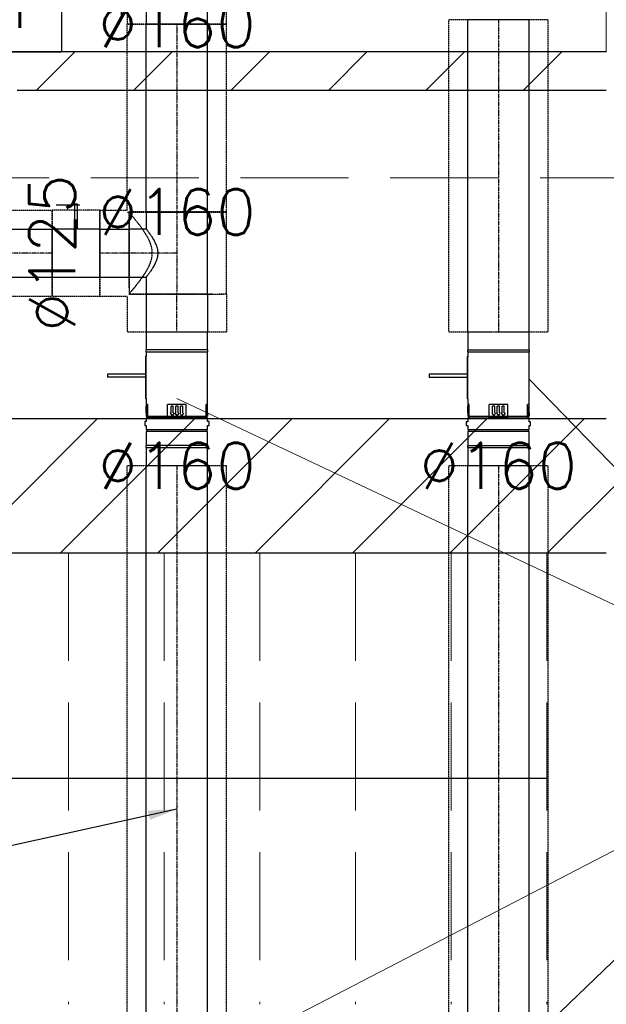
# Model space of a CAD drawing. Header units: millimetres. Extents: x -40063 to 512011, y 350190 to 687060.
# Tile 179 of 256: x 160849 to 162382, y 622747 to 625321. Entities that reach past the tile are written whole.
import ezdxf

# ---------------------------------------------------------------- set-up
doc = ezdxf.new("R2010")
doc.units = ezdxf.units.MM
for name, pattern in [('DASHDOT', [1, 0.5, -0.25, 0, -0.25]), ('DASHED', [0.75, 0.5, -0.25]), ('Krawędzie ukryte', [391.222223, 282.222223, -109])]:
    doc.linetypes.add(name, pattern=pattern)
doc.layers.get('0').update_dxf_attribs({"color": 8})
for name, color, linetype in [('2D - Ogólne', 8, 'Continuous'), ('Elementy Modelu - Strefy', 8, 'Continuous'), ('FLUID-N2', 7, 'Continuous'), ('FLUID-N2-120-DIM', 7, 'Continuous'), ('FLUID-N2-INS', 7, 'Continuous'), ('FLUID-N2-SYM', 7, 'Continuous'), ('FLUID-W2', 7, 'Continuous'), ('FLUID-W2-120-DIM', 7, 'Continuous'), ('FLUID-W2-120-INF', 7, 'Continuous'), ('FLUID-W2-INS', 7, 'Continuous'), ('FLUID-W2-SYM', 7, 'Continuous'), ('Konstrukcja - Ściany zew', 8, 'Continuous'), ('X_ref', 8, 'Continuous')]:
    doc.layers.add(name, color=color, linetype=linetype)
doc.layers.add('_IS_WM_OPIS', color=7, linetype='Continuous', lineweight=9)
doc.styles.add('FDBES', font='simplex.shx')
doc.dimstyles.new('FDBES', dxfattribs={"dimscale": 50, "dimtxt": 4, "dimasz": 2.5, "dimexe": 0.8, "dimexo": 2, "dimgap": 1, "dimtad": 1, "dimdsep": 46, "dimtxsty": 'FDBES', "dimcen": 2.5, "dimclrd": 4, "dimclre": 5, "dimadec": 0, "dimazin": 0, "dimtfac": 1, "dimtmove": 0, "dimatfit": 3, "dimfxl": 1, "dimarcsym": 0})

# ---------------------------------------------------------------- blocks, each defined once
blk = doc.blocks.new('*U17482')
at = {"color": 124, "linetype": 'Continuous', "lineweight": -2}
for p, q in [((-766, 80), (-766, 0)), ((766, 0), (766, 80)), ((-766, 0), (-766, -80)), ((766, -80), (766, 0))]:
    blk.add_line(p, q, dxfattribs=at)
at = {"color": 0, "linetype": 'ByBlock', "lineweight": -2}
for p, q in [((766, 80), (-766, 80)), ((766, -80), (-766, -80))]:
    blk.add_line(p, q, dxfattribs=at)
at = {"layer": 'FLUID-N2-INS', "color": 124, "linetype": 'DASHED', "lineweight": -3}
for p, q in [((-766, 130), (-766, 80)), ((766, 130), (-766, 130)), ((766, 80), (766, 130)), ((-766, -80), (-766, -130)), ((766, -130), (766, -80)), ((766, -130), (-766, -130))]:
    blk.add_line(p, q, dxfattribs=at)
at = {"layer": 'FLUID-N2-SYM', "color": 124, "linetype": 'DASHDOT', "lineweight": -3}
blk.add_line((-766, 0), (766, 0), dxfattribs=at)
blk = doc.blocks.new('*U17372')
at = {"color": 243, "linetype": 'Continuous', "lineweight": -2}
for p, q in [((-38, 0), (-38, 62.5)), ((38, 62.5), (38, 0)), ((-38, -62.5), (-38, 0)), ((38, 0), (38, -62.5))]:
    blk.add_line(p, q, dxfattribs=at)
at = {"color": 0, "linetype": 'ByBlock', "lineweight": -2}
for p, q in [((38, 62.5), (-38, 62.5)), ((38, -62.5), (-38, -62.5))]:
    blk.add_line(p, q, dxfattribs=at)
at = {"layer": 'FLUID-W2-INS', "color": 243, "linetype": 'DASHED', "lineweight": -3}
for p, q in [((-38, 62.5), (-38, 104)), ((38, 112.5), (-33, 112.5)), ((38, 112.5), (38, 62.5)), ((-38, -90.6), (-38, -62.5)), ((38, -62.5), (38, -112.5)), ((38, -112.5), (-33, -112.5))]:
    blk.add_line(p, q, dxfattribs=at)
at = {"layer": 'FLUID-W2-SYM', "color": 243, "linetype": 'DASHDOT', "lineweight": -3}
for p, q in [((-38, 0), (-33, 0)), ((-33, 0), (38, 0))]:
    blk.add_line(p, q, dxfattribs=at)
blk = doc.blocks.new('*U17370')
at = {"color": 0, "linetype": 'ByBlock', "lineweight": -2}
for p, q in [((-62.5, 80), (-62.5, 125)), ((62.5, 125), (62.5, 80)), ((-107.5, 80), (-62.5, 80)), ((62.5, 80), (107.5, 80)), ((107.5, -80), (-107.5, -80))]:
    blk.add_line(p, q, dxfattribs=at)
at = {"color": 243, "linetype": 'Continuous', "lineweight": -3}
blk.add_open_spline([(-62.5, 80), (-62.5, 80), (-62.4, 79.9), (-62, 79.6), (-61.7, 79.3), (-60.8, 78.7), (-60.3, 78.3), (-59, 77.3), (-58.3, 76.8), (-56.7, 75.6), (-55.8, 74.9), (-53.8, 73.4), (-52.8, 72.6), (-50.5, 71), (-49.3, 70.2), (-46.8, 68.4), (-45.5, 67.6), (-42.8, 65.8), (-41.4, 64.9), (-38.4, 63), (-36.8, 62), (-33.5, 60.1), (-31.7, 59.1), (-28.2, 57.3), (-26.3, 56.4), (-22.5, 54.8), (-20.6, 54), (-16.6, 52.6), (-14.6, 52), (-10.5, 51), (-8.4, 50.6), (-4.2, 50.1), (-2.1, 49.9), (2.1, 49.9), (4.2, 50.1), (8.4, 50.6), (10.5, 51), (14.6, 52), (16.6, 52.6), (20.6, 54), (22.5, 54.8), (26.3, 56.4), (28.2, 57.3), (31.7, 59.1), (33.5, 60.1), (36.8, 62), (38.4, 63), (41.4, 64.9), (42.8, 65.8), (45.5, 67.6), (46.8, 68.4), (49.3, 70.2), (50.5, 71), (52.8, 72.6), (53.8, 73.4), (55.8, 74.9), (56.7, 75.6), (58.3, 76.8), (59, 77.3), (60.3, 78.3), (60.8, 78.7), (61.7, 79.3), (62, 79.6), (62.4, 79.9), (62.5, 80), (62.5, 80)], degree=3, knots=[100.42426, 100.42426, 100.42426, 100.42426, 106.615423, 106.615423, 112.806586, 112.806586, 118.997749, 118.997749, 125.188912, 125.188912, 131.380075, 131.380075, 137.571238, 137.571238, 143.762401, 143.762401, 149.953564, 149.953564, 156.315434, 156.315434, 162.677303, 162.677303, 169.039172, 169.039172, 175.401042, 175.401042, 181.762911, 181.762911, 188.124781, 188.124781, 194.48665, 194.48665, 200.84852, 200.84852, 207.210389, 207.210389, 213.572259, 213.572259, 219.934128, 219.934128, 226.295998, 226.295998, 232.657867, 232.657867, 239.019736, 239.019736, 245.381606, 245.381606, 251.743475, 251.743475, 257.934638, 257.934638, 264.125801, 264.125801, 270.316964, 270.316964, 276.508127, 276.508127, 282.699291, 282.699291, 288.890454, 288.890454, 295.081617, 295.081617, 301.27278, 301.27278, 301.27278, 301.27278], dxfattribs=at)
at = {"layer": 'FLUID-W2-INS', "color": 243, "linetype": 'DASHED', "lineweight": -3}
for p, q in [((-107.5, -130), (-107.5, 125.6)), ((-106.7, 125), (-103.9, 125)), ((-93.5, 125), (106.7, 125)), ((107.5, 125.6), (107.5, -121.7)), ((107.5, -127.7), (107.5, -130)), ((107.5, -130), (-107.5, -130))]:
    blk.add_line(p, q, dxfattribs=at)
blk.add_open_spline([(-106.7, 125), (-106.1, 124.5), (-105.4, 123.9), (-103.5, 122.3), (-102.2, 121.2), (-99.3, 118.8), (-97.8, 117.5), (-94.4, 114.7), (-92.7, 113.3), (-88.9, 110.2), (-86.9, 108.6), (-82.8, 105.4), (-80.7, 103.7), (-76.3, 100.3), (-74.1, 98.6), (-69.5, 95.2), (-67.2, 93.6), (-62.7, 90.4), (-60.5, 88.9), (-55.8, 85.8), (-53.4, 84.2), (-48.4, 81.1), (-45.8, 79.6), (-40.6, 76.7), (-37.9, 75.3), (-32.4, 72.7), (-29.5, 71.5), (-23.8, 69.3), (-20.9, 68.4), (-15, 66.8), (-12, 66.2), (-6, 65.4), (-3, 65.1), (3, 65.1), (6, 65.4), (12, 66.2), (15, 66.8), (20.9, 68.4), (23.8, 69.3), (29.5, 71.5), (32.4, 72.7), (37.9, 75.3), (40.6, 76.7), (45.8, 79.6), (48.4, 81.1), (53.4, 84.2), (55.8, 85.8), (60.5, 88.9), (62.7, 90.4), (67.2, 93.6), (69.5, 95.2), (74.1, 98.6), (76.3, 100.3), (80.7, 103.7), (82.8, 105.4), (86.9, 108.6), (88.9, 110.2), (92.7, 113.3), (94.4, 114.7), (97.8, 117.5), (99.3, 118.8), (102.2, 121.2), (103.5, 122.3), (105.4, 123.9), (106.1, 124.5), (106.7, 125)], degree=3, knots=[3.990991, 3.990991, 3.990991, 3.990991, 9.88491, 9.88491, 19.769821, 19.769821, 29.654731, 29.654731, 39.539641, 39.539641, 49.424551, 49.424551, 59.309462, 59.309462, 69.194372, 69.194372, 79.079282, 79.079282, 88.147363, 88.147363, 97.215444, 97.215444, 106.283524, 106.283524, 115.351605, 115.351605, 124.419685, 124.419685, 133.487766, 133.487766, 142.555846, 142.555846, 151.623927, 151.623927, 160.692008, 160.692008, 169.760088, 169.760088, 178.828169, 178.828169, 187.896249, 187.896249, 196.96433, 196.96433, 206.032411, 206.032411, 215.100491, 215.100491, 224.168572, 224.168572, 234.053482, 234.053482, 243.938392, 243.938392, 253.823303, 253.823303, 263.708213, 263.708213, 273.593123, 273.593123, 283.478033, 283.478033, 293.362944, 293.362944, 299.256863, 299.256863, 299.256863, 299.256863], dxfattribs=at)
at = {"layer": 'FLUID-W2-SYM', "color": 243, "linetype": 'DASHDOT', "lineweight": -3}
for p, q in [((0, 0), (0, 125)), ((-107.5, 0), (107.5, 0))]:
    blk.add_line(p, q, dxfattribs=at)
blk = doc.blocks.new('*U17374')
at = {"color": 243, "linetype": 'Continuous', "lineweight": -2}
for p, q in [((-762.5, 80), (-762.5, 0)), ((762.5, 0), (762.5, 80)), ((-762.5, 0), (-762.5, -80)), ((762.5, -80), (762.5, 0))]:
    blk.add_line(p, q, dxfattribs=at)
at = {"color": 0, "linetype": 'ByBlock', "lineweight": -2}
for p, q in [((762.5, 80), (-762.5, 80)), ((762.5, -80), (-762.5, -80))]:
    blk.add_line(p, q, dxfattribs=at)
at = {"layer": 'FLUID-W2-INS', "color": 243, "linetype": 'DASHED', "lineweight": -3}
for p, q in [((-762.5, 130), (-762.5, 80)), ((762.5, 130), (-762.5, 130)), ((762.5, 80), (762.5, 130)), ((-762.5, -80), (-762.5, -130)), ((762.5, -130), (762.5, -80)), ((762.5, -130), (-762.5, -130))]:
    blk.add_line(p, q, dxfattribs=at)
at = {"layer": 'FLUID-W2-SYM', "color": 243, "linetype": 'DASHDOT', "lineweight": -3}
blk.add_line((-762.5, 0), (762.5, 0), dxfattribs=at)
blk = doc.blocks.new('*U17376')
at = {"color": 0, "linetype": 'ByBlock', "lineweight": -2}
for p, q in [((62.5, 0, -62.5), (-62.5, 0, -62.5)), ((-62.5, 0, 62.5), (-4, 0, 62.5)), ((-10.1, 0, 125), (-1.2, 0, 125)), ((-4, 0, 127.5), (4, 0, 127.5)), ((-4, 0, 62.5), (-4, 0, 127.5)), ((4, 0, 112.5), (-4, 0, 112.5)), ((-1.2, 0, 125), (51.8, 0, 125)), ((4, 0, 127.5), (4, 0, 62.5)), ((4, 0, 62.5), (62.5, 0, 62.5))]:
    blk.add_line(p, q, dxfattribs=at)
at = {"layer": 'FLUID-W2-INS', "color": 243, "linetype": 'DASHED', "lineweight": -3}
for p, q in [((62.5, 0, -112.5), (-62.5, 0, -112.5)), ((-62.5, 0, 112.5), (-31.2, 0, 112.5)), ((-62.5, 0, -112.5), (-62.5, 0, 112.5)), ((-31.2, 0, 112.5), (-4, 0, 112.5)), ((4, 0, 112.5), (31.2, 0, 112.5)), ((31.2, 0, 112.5), (62.5, 0, 112.5)), ((62.5, 0, 112.5), (62.5, 0, -112.5))]:
    blk.add_line(p, q, dxfattribs=at)
blk = doc.blocks.new('*U17375')
at = {"color": 243, "linetype": 'Continuous', "lineweight": -2}
for p, q in [((-96, 0), (-96, 62.5)), ((96, 62.5), (96, 0)), ((-96, -62.5), (-96, 0)), ((96, 0), (96, -62.5))]:
    blk.add_line(p, q, dxfattribs=at)
at = {"color": 0, "linetype": 'ByBlock', "lineweight": -2}
for p, q in [((96, 62.5), (-96, 62.5)), ((96, -62.5), (-96, -62.5))]:
    blk.add_line(p, q, dxfattribs=at)
at = {"layer": 'FLUID-W2-INS', "color": 243, "linetype": 'DASHED', "lineweight": -3}
for p, q in [((-96, 62.5), (-96, 112.5)), ((96, 112.5), (-96, 112.5)), ((96, 112.5), (96, 62.5)), ((-96, -112.5), (-96, -62.5)), ((96, -62.5), (96, -112.5)), ((96, -112.5), (-96, -112.5))]:
    blk.add_line(p, q, dxfattribs=at)
at = {"layer": 'FLUID-W2-SYM', "color": 243, "linetype": 'DASHDOT', "lineweight": -3}
blk.add_line((-96, 0), (96, 0), dxfattribs=at)
blk = doc.blocks.new('*U14483')
at = {"color": 0, "linetype": 'ByBlock', "lineweight": -2}
for p, q in [((80, 0, -80), (-80, 0, -80)), ((-80, 0, 80), (-4, 0, 80)), ((-11.3, 0, 146), (0, 0, 146)), ((-4, 0, 149.2), (4, 0, 149.2)), ((-4, 0, 80), (-4, 0, 149.2)), ((4, 0, 130), (-4, 0, 130)), ((0, 0, 146), (67.9, 0, 146)), ((4, 0, 149.2), (4, 0, 80)), ((4, 0, 80), (80, 0, 80))]:
    blk.add_line(p, q, dxfattribs=at)
at = {"color": 243, "linetype": 'Continuous', "lineweight": -2}
blk.add_line((80, 0, 7.8), (80, 0, -15.6), dxfattribs=at)
at = {"layer": 'FLUID-W2-INS', "color": 243, "linetype": 'DASHED', "lineweight": -3}
for p, q in [((80, 0, -130), (-80, 0, -130)), ((-80, 0, 130), (-40, 0, 130)), ((-80, 0, -130), (-80, 0, 130)), ((-40, 0, 130), (-4, 0, 130)), ((4, 0, 130), (40, 0, 130)), ((40, 0, 130), (80, 0, 130)), ((80, 0, 130), (80, 0, 7.8)), ((80, 0, -15.6), (80, 0, -130))]:
    blk.add_line(p, q, dxfattribs=at)
blk = doc.blocks.new('*U17371')
at = {"color": 243, "linetype": 'Continuous', "lineweight": -2}
for p, q in [((-245.5, 80), (-245.5, 0)), ((245.5, 0), (245.5, 80)), ((-245.5, 0), (-245.5, -80)), ((245.5, -80), (245.5, 0))]:
    blk.add_line(p, q, dxfattribs=at)
at = {"color": 0, "linetype": 'ByBlock', "lineweight": -2}
for p, q in [((245.5, 80), (-245.5, 80)), ((245.5, -80), (-245.5, -80))]:
    blk.add_line(p, q, dxfattribs=at)
at = {"layer": 'FLUID-W2-INS', "color": 243, "linetype": 'DASHED', "lineweight": -3}
for p, q in [((-245.5, 130), (-245.5, 80)), ((245.5, 130), (-245.5, 130)), ((245.5, 80), (245.5, 130)), ((-245.5, -80), (-245.5, -130)), ((245.5, -130), (245.5, -80)), ((240.3, -130), (-245.5, -130))]:
    blk.add_line(p, q, dxfattribs=at)
at = {"layer": 'FLUID-W2-SYM', "color": 243, "linetype": 'DASHDOT', "lineweight": -3}
for p, q in [((-245.5, 0), (240.3, 0)), ((-245.5, 0), (-245.5, 0)), ((240.3, 0), (245.5, 0))]:
    blk.add_line(p, q, dxfattribs=at)
blk = doc.blocks.new('fdgdfg')
at = {"layer": '2D - Ogólne', "linetype": 'Krawędzie ukryte', "lineweight": 13}
for p, q in [((-182705.7, 467539.9), (-182705.7, 466359.9)), ((-182455.7, 467539.9), (-182455.7, 466359.9)), ((-182205.7, 467539.9), (-182205.7, 466359.9)), ((-181955.7, 467539.9), (-181955.7, 466359.9)), ((-181705.7, 467539.9), (-181705.7, 466359.9)), ((-181455.7, 467539.9), (-181455.7, 466359.9))]:
    blk.add_line(p, q, dxfattribs=at)
at = {"layer": '2D - Ogólne', "linetype": 'Continuous'}
blk.add_line((-181455.7, 466949.9), (-184705.7, 466949.9), dxfattribs=at)
at = {"layer": 'Elementy Modelu - Strefy', "linetype": 'Continuous', "lineweight": 0}
for p, q in [((-181300.3, 468849.7), (-181300.3, 470539.7)), ((-184800.3, 468849.7), (-181300.3, 468849.7))]:
    blk.add_line(p, q, dxfattribs=at)
at = {"layer": 'Konstrukcja - Ściany zew', "linetype": 'Continuous'}
for p, q in [((-181300.3, 468849.7), (-184800.3, 468849.7)), ((-182789.5, 468749.7), (-182689.5, 468849.7)), ((-182534.9, 468749.7), (-182434.9, 468849.7)), ((-182280.4, 468749.7), (-182180.4, 468849.7)), ((-182025.8, 468749.7), (-181925.8, 468849.7)), ((-181771.2, 468749.7), (-181671.2, 468849.7)), ((-181516.7, 468749.7), (-181416.7, 468849.7)), ((-182840.3, 468749.7), (-181300.3, 468749.7)), ((-181300.3, 467889.9), (-185495.7, 467889.9)), ((-182981.1, 467539.9), (-182631.1, 467889.9)), ((-182726.5, 467539.9), (-182376.5, 467889.9)), ((-182472, 467539.9), (-182122, 467889.9)), ((-182217.4, 467539.9), (-181867.4, 467889.9)), ((-181962.9, 467539.9), (-181612.9, 467889.9)), ((-181708.3, 467539.9), (-181358.3, 467889.9)), ((-181453.8, 467539.9), (-181103.8, 467889.9)), ((-184705.7, 467539.9), (-181300.3, 467539.9))]:
    blk.add_line(p, q, dxfattribs=at)
at = {"layer": 'Konstrukcja - Ściany zew', "linetype": 'Krawędzie ukryte', "lineweight": 15}
blk.add_line((-189689.2, 468519.9), (-179206.3, 468519.9), dxfattribs=at)
blk = doc.blocks.new('*U17379')
at = {"color": 243, "linetype": 'Continuous', "lineweight": -2}
for p, q in [((-49, 80), (-49, 0)), ((49, 0), (49, 80)), ((-49, 0), (-49, -80)), ((49, -80), (49, 0))]:
    blk.add_line(p, q, dxfattribs=at)
at = {"color": 0, "linetype": 'ByBlock', "lineweight": -2}
for p, q in [((49, 80), (-49, 80)), ((49, -80), (-49, -80))]:
    blk.add_line(p, q, dxfattribs=at)
at = {"layer": 'FLUID-W2-INS', "color": 243, "linetype": 'DASHED', "lineweight": -3}
for p, q in [((-49, 130), (-49, 80)), ((44, 130), (-49, 130)), ((49, 80), (49, 125.6)), ((-49, -80), (-49, -130)), ((49, -91.9), (49, -80)), ((49, -127.7), (49, -108.1)), ((49, -130), (-49, -130))]:
    blk.add_line(p, q, dxfattribs=at)
at = {"layer": 'FLUID-W2-SYM', "color": 243, "linetype": 'DASHDOT', "lineweight": -3}
for p, q in [((-49, 0), (44, 0)), ((44, 0), (49, 0))]:
    blk.add_line(p, q, dxfattribs=at)
blk = doc.blocks.new('*U17380')
at = {"color": 0, "linetype": 'ByBlock', "lineweight": -2}
for p, q in [((-127.5, 80), (-175, 80)), ((-122.5, 81.2), (-127.5, 81.2)), ((-127.5, 81.2), (-127.5, 0)), ((-122.5, 80), (-122.5, 81.2)), ((-122.5, 0), (-122.5, 80)), ((19.4, 80), (-122.5, 80)), ((45.5, 79), (45.5, 80)), ((45.5, 0), (45.5, 79)), ((50.5, 78.8), (45.5, 78.8)), ((60, 80), (50.5, 80)), ((50.5, 80), (50.5, 0)), ((60.1, 84), (60, 84)), ((60, 84), (60, 80)), ((69.9, 84), (60.1, 84)), ((70, 84), (69.9, 84)), ((70, 80), (70, 84)), ((80.5, 80), (70, 80)), ((80.5, 78.8), (80.5, 80)), ((80.5, 0), (80.5, 78.8)), ((85.5, 78.8), (80.5, 78.8)), ((122.5, 80), (85.5, 80)), ((85.5, 80), (85.5, 0)), ((127.5, 81.2), (122.5, 81.2)), ((122.5, 81.2), (122.5, 0)), ((127.5, 80), (127.5, 81.2)), ((127.5, 0), (127.5, 80)), ((175, 80), (127.5, 80)), ((175, 78.5), (175, 80)), ((175, -78.5), (175, 78.5)), ((-127.5, 0), (-127.5, -81.2)), ((-122.5, -80), (-122.5, 0)), ((45.5, -79), (45.5, 0)), ((50.5, 0), (50.5, -80)), ((80.5, -78.8), (80.5, 0)), ((85.5, 0), (85.5, -80)), ((122.5, 0), (122.5, -81.2)), ((127.5, -80), (127.5, 0)), ((-175, -80), (-127.5, -80)), ((-127.5, -81.2), (-122.5, -81.2)), ((-122.5, -81.2), (-122.5, -80)), ((-122.5, -80), (-110, -80)), ((0, -80), (-110, -80)), ((-110, -80), (-110, -82)), ((-110, -82), (0, -82)), ((-64, -82), (-64, -181)), ((-56, -82), (-56, -181)), ((0, -80), (19.4, -80)), ((0, -80), (0, -82)), ((45.5, -78.8), (50.5, -78.8)), ((45.5, -80), (45.5, -79)), ((50.5, -80), (60, -80)), ((60, -80), (60, -84)), ((60, -84), (70, -84)), ((70, -80), (80.5, -80)), ((70, -84), (70, -80)), ((80.5, -80), (80.5, -78.8)), ((80.5, -78.8), (85.5, -78.8)), ((85.5, -80), (122.5, -80)), ((122.5, -81.2), (127.5, -81.2)), ((127.5, -81.2), (127.5, -80)), ((127.5, -80), (175, -80)), ((175, -80), (175, -78.5)), ((-64, -181), (-56, -181))]:
    blk.add_line(p, q, dxfattribs=at)
at = {"color": 243, "linetype": 'Continuous', "lineweight": -3}
for p, q in [((15, 80), (15, 76.1)), ((36.9, 80), (19.4, 80)), ((19.4, 79.5), (19.4, 78.6)), ((36.9, 79.5), (19.4, 79.5)), ((36.9, 78.6), (19.4, 78.6)), ((36.9, 80), (45.6, 80)), ((36.9, 79.8), (45.6, 79)), ((36.9, 78.2), (45.6, 79)), ((36.9, 78.2), (36.9, 78.6)), ((36.9, 78.2), (36.9, 78.6)), ((50, 80), (50, 76.1)), ((50, 76.1), (15, 76.1)), ((50, 24.6), (15, 24.6)), ((15, 24.6), (15, -24.6)), ((19.4, 15.4), (19.4, 9.5)), ((36.9, 15.4), (19.4, 15.4)), ((36.9, 9.5), (19.4, 9.5)), ((19.4, 3), (19.4, -3)), ((36.9, 3), (19.4, 3)), ((36.9, 17.4), (45.6, 12.4)), ((36.9, 7.5), (45.6, 12.4)), ((36.9, 7.5), (36.9, 9.5)), ((36.9, 7.5), (36.9, 9.5)), ((36.9, 5), (45.6, 0)), ((36.9, -5), (45.6, 0)), ((50, 24.6), (50, -24.6)), ((50, -24.6), (15, -24.6)), ((36.9, -3), (19.4, -3)), ((19.4, -9.5), (19.4, -15.4)), ((36.9, -9.5), (19.4, -9.5)), ((36.9, -15.4), (19.4, -15.4)), ((36.9, -5), (36.9, -3)), ((36.9, -5), (36.9, -3)), ((36.9, -7.5), (45.6, -12.4)), ((36.9, -17.4), (45.6, -12.4)), ((36.9, -17.4), (36.9, -15.4)), ((36.9, -17.4), (36.9, -15.4)), ((50, -76.1), (15, -76.1)), ((15, -76.1), (15, -80)), ((50, -76.1), (50, -80)), ((19.4, -79.5), (19.4, -78.6)), ((36.9, -78.6), (19.4, -78.6)), ((36.9, -79.5), (19.4, -79.5)), ((36.9, -80), (19.4, -80)), ((36.9, -78.2), (36.9, -78.6)), ((36.9, -78.2), (36.9, -78.6)), ((36.9, -78.2), (45.6, -79)), ((36.9, -79.8), (45.6, -79)), ((36.9, -80), (45.6, -80))]:
    blk.add_line(p, q, dxfattribs=at)
blk = doc.blocks.new('*U17483')
at = {"color": 0, "linetype": 'ByBlock', "lineweight": -2}
for p, q in [((-127.5, 80), (-175, 80)), ((-122.5, 81.2), (-127.5, 81.2)), ((-127.5, 81.2), (-127.5, 0)), ((-122.5, 80), (-122.5, 81.2)), ((-122.5, 0), (-122.5, 80)), ((19.4, 80), (-122.5, 80)), ((45.5, 79), (45.5, 80)), ((45.5, 0), (45.5, 79)), ((50.5, 78.8), (45.5, 78.8)), ((60, 80), (50.5, 80)), ((50.5, 80), (50.5, 0)), ((60.1, 84), (60, 84)), ((60, 84), (60, 80)), ((69.9, 84), (60.1, 84)), ((70, 84), (69.9, 84)), ((70, 80), (70, 84)), ((80.5, 80), (70, 80)), ((80.5, 78.8), (80.5, 80)), ((80.5, 0), (80.5, 78.8)), ((85.5, 78.8), (80.5, 78.8)), ((122.5, 80), (85.5, 80)), ((85.5, 80), (85.5, 0)), ((127.5, 81.2), (122.5, 81.2)), ((122.5, 81.2), (122.5, 0)), ((127.5, 80), (127.5, 81.2)), ((127.5, 0), (127.5, 80)), ((175, 80), (127.5, 80)), ((-127.5, 0), (-127.5, -81.2)), ((-122.5, -80), (-122.5, 0)), ((45.5, -79), (45.5, 0)), ((50.5, 0), (50.5, -80)), ((80.5, -78.8), (80.5, 0)), ((85.5, 0), (85.5, -80)), ((122.5, 0), (122.5, -81.2)), ((127.5, -80), (127.5, 0)), ((-175, -80), (-127.5, -80)), ((-127.5, -81.2), (-122.5, -81.2)), ((-122.5, -81.2), (-122.5, -80)), ((-122.5, -80), (-110, -80)), ((0, -80), (-110, -80)), ((-110, -80), (-110, -82)), ((-110, -82), (0, -82)), ((-64, -82), (-64, -181)), ((-56, -82), (-56, -181)), ((0, -80), (19.4, -80)), ((0, -80), (0, -82)), ((45.5, -78.8), (50.5, -78.8)), ((45.5, -80), (45.5, -79)), ((50.5, -80), (60, -80)), ((60, -80), (60, -84)), ((60, -84), (70, -84)), ((70, -80), (80.5, -80)), ((70, -84), (70, -80)), ((80.5, -80), (80.5, -78.8)), ((80.5, -78.8), (85.5, -78.8)), ((85.5, -80), (122.5, -80)), ((122.5, -81.2), (127.5, -81.2)), ((127.5, -81.2), (127.5, -80)), ((127.5, -80), (175, -80)), ((-64, -181), (-56, -181))]:
    blk.add_line(p, q, dxfattribs=at)
at = {"color": 124, "linetype": 'Continuous', "lineweight": -3}
for p, q in [((15, 80), (15, 76.1)), ((36.9, 80), (19.4, 80)), ((19.4, 79.5), (19.4, 78.6)), ((36.9, 79.5), (19.4, 79.5)), ((36.9, 78.6), (19.4, 78.6)), ((36.9, 80), (45.6, 80)), ((36.9, 79.8), (45.6, 79)), ((36.9, 78.2), (45.6, 79)), ((36.9, 78.2), (36.9, 78.6)), ((36.9, 78.2), (36.9, 78.6)), ((50, 80), (50, 76.1)), ((50, 76.1), (15, 76.1)), ((50, 24.6), (15, 24.6)), ((15, 24.6), (15, -24.6)), ((19.4, 15.4), (19.4, 9.5)), ((36.9, 15.4), (19.4, 15.4)), ((36.9, 9.5), (19.4, 9.5)), ((19.4, 3), (19.4, -3)), ((36.9, 3), (19.4, 3)), ((36.9, 17.4), (45.6, 12.4)), ((36.9, 7.5), (45.6, 12.4)), ((36.9, 7.5), (36.9, 9.5)), ((36.9, 7.5), (36.9, 9.5)), ((36.9, 5), (45.6, 0)), ((36.9, -5), (45.6, 0)), ((50, 24.6), (50, -24.6)), ((50, -24.6), (15, -24.6)), ((36.9, -3), (19.4, -3)), ((19.4, -9.5), (19.4, -15.4)), ((36.9, -9.5), (19.4, -9.5)), ((36.9, -15.4), (19.4, -15.4)), ((36.9, -5), (36.9, -3)), ((36.9, -5), (36.9, -3)), ((36.9, -7.5), (45.6, -12.4)), ((36.9, -17.4), (45.6, -12.4)), ((36.9, -17.4), (36.9, -15.4)), ((36.9, -17.4), (36.9, -15.4)), ((50, -76.1), (15, -76.1)), ((15, -76.1), (15, -80)), ((50, -76.1), (50, -80)), ((19.4, -79.5), (19.4, -78.6)), ((36.9, -78.6), (19.4, -78.6)), ((36.9, -79.5), (19.4, -79.5)), ((36.9, -80), (19.4, -80)), ((36.9, -78.2), (36.9, -78.6)), ((36.9, -78.2), (36.9, -78.6)), ((36.9, -78.2), (45.6, -79)), ((36.9, -79.8), (45.6, -79)), ((36.9, -80), (45.6, -80))]:
    blk.add_line(p, q, dxfattribs=at)
blk = doc.blocks.new('*U17484')
at = {"color": 124, "linetype": 'Continuous', "lineweight": -2}
for p, q in [((-408, 80), (-408, 0)), ((408, 78.5), (408, 80)), ((408, 0), (408, 78.5)), ((-408, 0), (-408, -80)), ((408, -7.9), (408, 0)), ((408, -78.5), (408, -15.6)), ((408, -80), (408, -78.5))]:
    blk.add_line(p, q, dxfattribs=at)
at = {"color": 0, "linetype": 'ByBlock', "lineweight": -2}
for p, q in [((408, 80), (-408, 80)), ((408, -80), (-408, -80))]:
    blk.add_line(p, q, dxfattribs=at)
at = {"layer": 'FLUID-N2-INS', "color": 124, "linetype": 'DASHED', "lineweight": -3}
for p, q in [((-408, 130), (-408, 80)), ((408, 130), (-408, 130)), ((408, 80), (408, 130)), ((408, -15.6), (408, -7.9)), ((-408, -80), (-408, -130)), ((408, -130), (408, -80)), ((408, -130), (-408, -130))]:
    blk.add_line(p, q, dxfattribs=at)
at = {"layer": 'FLUID-N2-SYM', "color": 124, "linetype": 'DASHDOT', "lineweight": -3}
blk.add_line((-408, 0), (408, 0), dxfattribs=at)
blk = doc.blocks.new('*U14388')
at = {"color": 7, "lineweight": -2}
blk.add_lwpolyline([(-1378.3, -346.2), (-301.7, -346.2), (-301.7, -594.2), (-1378.3, -594.2)], close=True, dxfattribs=at)
at = {"color": 7, "insert": (-840, -470.2), "char_height": 120, "attachment_point": 5, "line_spacing_factor": 1.1, "style": 'FDBES'}
blk.add_mtext('OK 2.89 m', dxfattribs=at)
at = {"color": 7}
blk.add_leader([(0, 0), (-618.5, -346.2)], dimstyle='FDBES', override={"dimscale": 30, "dimclrd": 7, "dimclre": 7}, dxfattribs=at)
blk = doc.blocks.new('*U17421')
at = {"color": 7, "lineweight": -2}
blk.add_lwpolyline([(-1518.3, -93.7), (-441.7, -93.7), (-441.7, -341.7), (-1518.3, -341.7)], close=True, dxfattribs=at)
at = {"color": 7, "insert": (-980, -217.7), "char_height": 120, "attachment_point": 5, "line_spacing_factor": 1.1, "style": 'FDBES'}
blk.add_mtext('OK 2.89 m', dxfattribs=at)
at = {"color": 7}
blk.add_leader([(0, 0), (-441.7, -98.1)], dimstyle='FDBES', override={"dimscale": 30, "dimclrd": 7, "dimclre": 7}, dxfattribs=at)

msp = doc.modelspace()

# ---------------------------------------------------------------- linework, layer by layer
at = {"layer": '_IS_WM_OPIS', "color": 1}
for points in [[(162180.3447, 624381.78268), (163051.29702, 623486.27932)], [(161260, 624330.63928), (163051.29702, 623486.27932)], [(161300.42938, 622577.819), (163051.29702, 623486.27932)], [(162060.53731, 622533.68635), (163051.29702, 623486.27932)]]:
    msp.add_lwpolyline(points, dxfattribs=at)

# ---------------------------------------------------------------- block references
at = {"layer": 'FLUID-N2', "color": 124, "linetype": 'Continuous', "rotation": 270}
for name, p in [('*U17484', (162100.3447, 624913.2341, 2965.5)), ('*U17483', (162100.3447, 624330.22018, 2965.5)), ('*U17482', (162100.3447, 623389.22018, 2965.5))]:
    msp.add_blockref(name, p, dxfattribs=at)
at = {"layer": 'FLUID-W2', "color": 243, "linetype": 'Continuous', "extrusion": (-1, 1.83697e-16, 6.12323e-17)}
msp.add_blockref('*U14483', (-625389.35072, 2888, -161260), dxfattribs=at)
at = {"layer": 'FLUID-W2', "color": 243, "linetype": 'Continuous'}
for name, p, rotation in [('*U17371', (161260, 625063.89028, 2888), 270), ('*U17379', (161260, 624554.63928, 2888), 90), ('*U17380', (161260, 624330.63928, 2888), 270), ('*U17374', (161260, 623392.74233, 2888), 270)]:
    msp.add_blockref(name, p, dxfattribs=dict(at, rotation=rotation))
at = {"layer": 'FLUID-W2', "color": 243, "linetype": 'Continuous', "extrusion": (1.22465e-16, 1, 1.83697e-16)}
msp.add_blockref('*U17376', (-160996.5, 2888, 624711.13928), dxfattribs=at)
at = {"layer": 'FLUID-W2', "color": 243, "linetype": 'Continuous', "extrusion": (-1.22465e-16, 0, -1)}
msp.add_blockref('*U17375', (-160838.17235, 624711.13928, -2888), dxfattribs=at)
at = {"layer": 'FLUID-W2', "color": 243, "linetype": 'Continuous', "extrusion": (1.22465e-16, 0, -1)}
msp.add_blockref('*U17372', (-161097, 624711.13928, -2888), dxfattribs=at)
at = {"layer": 'FLUID-W2', "color": 243, "linetype": 'Continuous', "extrusion": (2.44929e-16, -1.22465e-16, -1), "rotation": 270}
msp.add_blockref('*U17370', (-161260, 624711.13928, -2888), dxfattribs=at)
at = {"layer": 'FLUID-W2-120-INF', "linetype": 'ByBlock'}
for name, p in [('*U14388', (161260, 625830.15757, 2888)), ('*U17421', (161260, 623257.74233, 2888))]:
    msp.add_blockref(name, p, dxfattribs=at)
at = {"layer": 'X_ref'}
msp.add_blockref('fdgdfg', (343682.59614, 156387.58931), dxfattribs=at)

# ---------------------------------------------------------------- texts
at = {"layer": 'FLUID-N2-120-DIM', "color": 7, "insert": (162100.3447, 624155.22018, 2965.5), "char_height": 120, "attachment_point": 5, "style": 'FDBES'}
msp.add_mtext('∅160\\P', dxfattribs=at)
at = {"layer": 'FLUID-W2-120-DIM', "color": 7, "char_height": 120, "attachment_point": 5, "style": 'FDBES'}
for insert in [(161260, 625309.39028, 2888), (161260, 624818.63928, 2888), (161260, 624155.24233, 2888)]:
    msp.add_mtext('∅160\\P', dxfattribs=dict(at, insert=insert))
at = {"layer": 'FLUID-W2-120-DIM', "color": 7, "insert": (160934, 624711.13928, 2888), "char_height": 120, "attachment_point": 5, "rotation": 90, "style": 'FDBES'}
msp.add_mtext('∅125\\P', dxfattribs=at)

doc.saveas('drawing.dxf')
